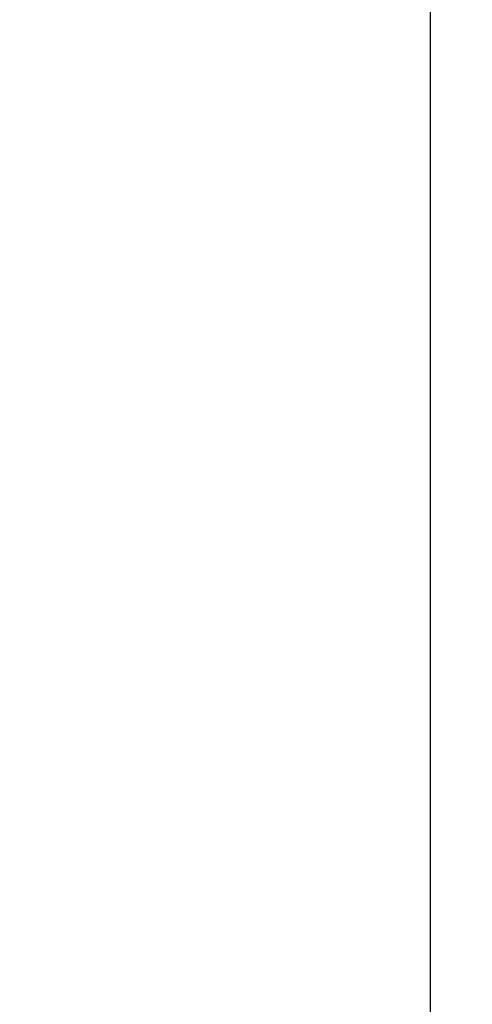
# Model space of a CAD drawing. Header units: millimetres. Extents: x 5 to 418, y 2 to 292.
# Tile 19 of 89: x 145 to 155, y 112 to 136. Entities that reach past the tile are written whole.
import ezdxf

# ---------------------------------------------------------------- set-up
doc = ezdxf.new("R2010")
doc.units = ezdxf.units.MM
doc.layers.add('SLD-0', color=7, linetype='Continuous')
doc.styles.add('SLDTEXTSTYLE0', font='TXT', dxfattribs={"width": 0.605})
doc.dimstyles.new('SLDDIMSTYLE1', dxfattribs={"dimtxt": 3.5, "dimasz": 3.5, "dimexe": 0, "dimexo": 0.0625, "dimgap": 0.875, "dimtad": 1, "dimdec": 0, "dimlfac": 6, "dimrnd": 1e-09, "dimzin": 12, "dimdsep": 46, "dimtxsty": 'SLDTEXTSTYLE0', "dimsah": 1, "dimcen": 0.09, "dimadec": 0, "dimazin": 3, "dimtfac": 1, "dimtofl": 0, "dimtmove": 0, "dimatfit": 3, "dimfxl": 1, "dimfrac": 2, "dimtolj": 1, "dimtzin": 12, "dimarcsym": 0})

# ---------------------------------------------------------------- blocks, each defined once
blk = doc.blocks.new('_D_1')
at = {"layer": 'SLD-0', "color": 7}
for p, q in [((141.803, 260.218), (155.345, 260.218)), ((154.345, 260.218), (154.345, 88.829)), ((132.791, 88.829), (155.345, 88.829))]:
    blk.add_line(p, q, dxfattribs=at)
for points in [[(154.345, 260.218), (153.885, 256.718), (154.805, 256.718)], [(154.345, 88.829), (154.805, 92.329), (153.885, 92.329)]]:
    blk.add_solid(points, dxfattribs=at)
at = {"layer": 'SLD-0', "color": 7, "insert": (149.833, 169.177), "char_height": 3.5, "attachment_point": 1, "rotation": 90, "style": 'SLDTEXTSTYLE0'}
blk.add_mtext('1028', dxfattribs=at)

msp = doc.modelspace()

# ---------------------------------------------------------------- dimensions: what is measured, and where the dimension line sits
at = {"layer": 'SLD-0', "color": 7}
dim = msp.add_linear_dim(base=(154.3449, 88.8295), p1=(141.8026, 260.2183), p2=(132.7911, 88.8295), angle=90, dimstyle='SLDDIMSTYLE1', dxfattribs=at)
dim.commit()
dim.dimension.update_dxf_attribs({"geometry": '_D_1', "text_midpoint": (154.3449, 174.5239), "dimtype": 160})

doc.saveas('drawing.dxf')
